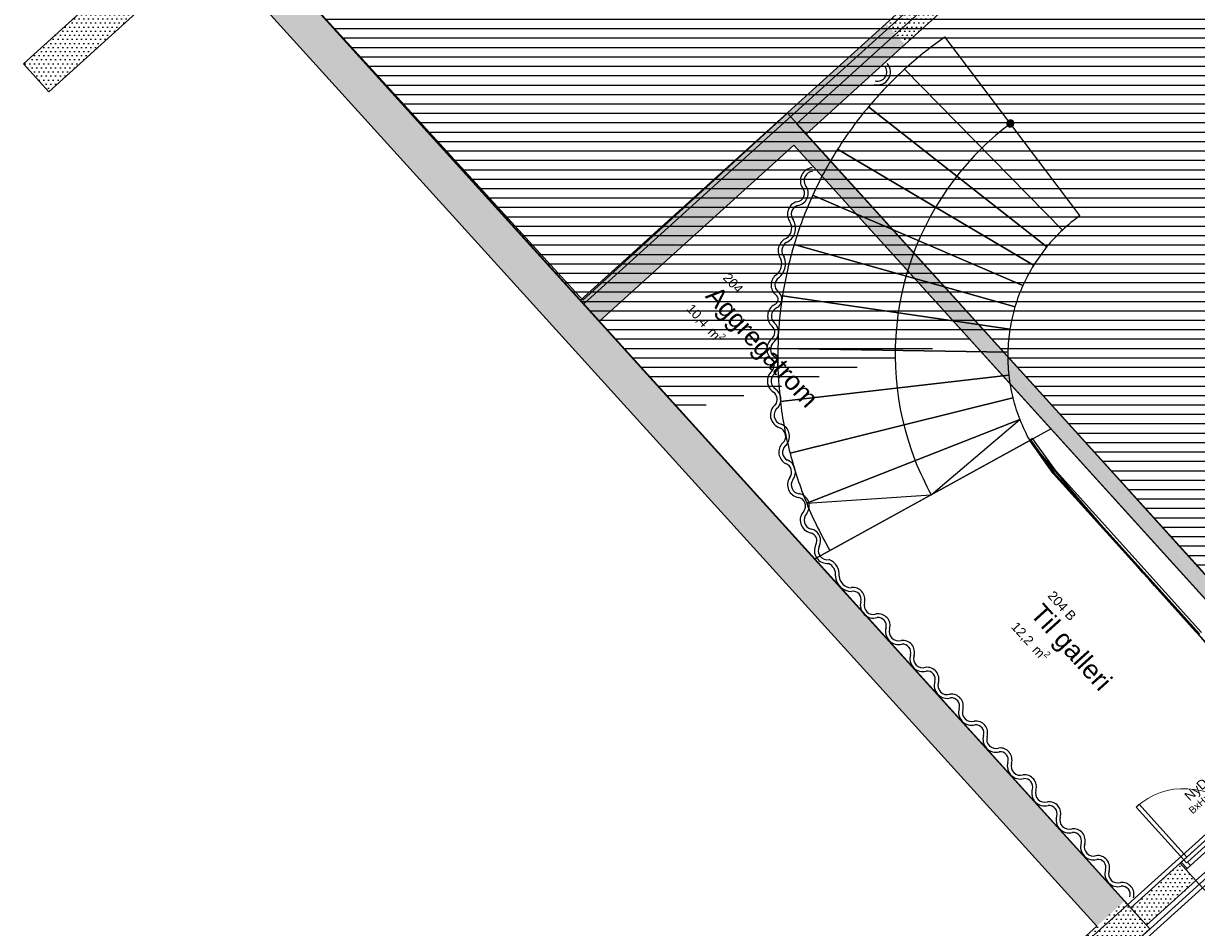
# Model space of a CAD drawing. Header units: millimetres. Extents: x 53483 to 104083, y 64087 to 106750.
# Tile 3 of 14: x 61258 to 73726, y 81966 to 91577. Entities that reach past the tile are written whole.
import ezdxf
from ezdxf.enums import TextEntityAlignment as Align

# ---------------------------------------------------------------- set-up
doc = ezdxf.new("R2010")
doc.units = ezdxf.units.MM
doc.header["$LTSCALE"] = 0.5
doc.header["$MEASUREMENT"] = 0
doc.linetypes.add('PLINE', pattern=[0])
for name, color, linetype in [('23-- Yttervegger', 7, 'Continuous'), ('23-- Yttervegger (Skravur)', 7, 'Continuous'), ('231- Bærende yttervegger', 7, 'Continuous'), ('231- Bærende yttervegger (Skravur)', 7, 'Continuous'), ('24-- Innervegger', 7, 'Continuous'), ('241- Bærende innervegger', 7, 'Continuous'), ('241- Bærende innervegger (Skravur)', 7, 'Continuous'), ('242- Ikke-bærende innervegger IARK', 7, 'Continuous'), ('242- Ikke-bærende innervegger IARK (Skravur)', 7, 'Continuous'), ('25-- Dekker', 7, 'Continuous'), ('251- Frittbærende dekker', 7, 'Continuous'), ('253- Oppforet gulv_ påstøp(Nye konstruksjoner)', 7, 'Continuous'), ('279- Annet fast inventar', 7, 'Continuous'), ('279- Annet fast inventar(Nye konstruksjoner)', 7, 'Continuous'), ('281- Innvendige trapper', 7, 'Continuous'), ('287- Andre rekkverk_ håndlister og fendere', 7, 'Continuous'), ('852- Teknisk_symbolsk informasjon_ bygning(Nye konstruksjoner)', 7, 'Continuous'), ('862- M___Nettoareal', 7, 'Continuous'), ('862- M___Nettoareal(Nye konstruksjoner)', 7, 'Continuous'), ('862- M___Nettoareal(Polylinje)', 7, 'Continuous'), ('862- M___Nettoareal(Polylinje)(Nye konstruksjoner)', 7, 'Continuous'), ('862- M___Nettoareal(Tekst)', 7, 'Continuous'), ('862- M___Nettoareal(Tekst)(Nye konstruksjoner)', 7, 'Continuous')]:
    doc.layers.add(name, color=color, linetype=linetype)
doc.layers.add('234- Vinduer_ dører_ porter(Nye konstruksjoner)', color=7, linetype='Continuous', lineweight=0)
doc.layers.add('244- Vinduer_ dører_ foldevegger(Nye konstruksjoner)', color=7, linetype='Continuous', lineweight=0)
doc.styles.add('GENERATED_STYLE_1', font='arial.ttf')
pattern_1 = [(0, (0, 0), (0, 86.60254), [0, -50]), (0, (25, 43.3), (0, 86.60254), [0, -50])]

# ---------------------------------------------------------------- blocks, each defined once
blk = doc.blocks.new('Galleri_204 A_1', base_point=(79390, 74565))
at = {"layer": '862- M___Nettoareal(Polylinje)(Nye konstruksjoner)', "flags": 128}
blk.add_lwpolyline([(85405, 67992), (87309, 66789), (93000, 74307, 0.161613), (89135, 75947, -0.072333), (80702, 83513, 0.195187), (78883, 87077), (71981, 80819, 0.088946)], format="xyb", close=True, dxfattribs=at)
at = {"layer": '862- M___Nettoareal(Tekst)(Nye konstruksjoner)', "style": 'GENERATED_STYLE_1'}
for tag, height, p in [('ROOM_NUMBER', 100, (79357, 75047)), ('ROOM_NAME', 200, (79240, 74918)), ('DUMMY_863', 100, (79007, 74753)), ('DUMMY_861', 100, (79592, 74810)), ('DUMMY_862', 200, (79772, 74377))]:
    blk.add_attdef(tag, text='', height=height, rotation=312.1619, dxfattribs=at).set_placement(p, align=Align.TOP_LEFT)
blk = doc.blocks.new('Til galleri_204 B_2', base_point=(72343, 84965))
at = {"layer": '862- M___Nettoareal(Polylinje)(Nye konstruksjoner)', "linetype": 'PLINE', "flags": 128}
blk.add_lwpolyline([(69668, 85884), (73028, 82176), (75078, 84032), (74108, 85100), (73900, 84912, -0.01307), (71953, 87145)], format="xyb", close=True, dxfattribs=at)
at = {"layer": '862- M___Nettoareal(Tekst)(Nye konstruksjoner)', "insert": (71844, 85246), "char_height": 100, "attachment_point": 1, "rotation": 312.1619, "style": 'GENERATED_STYLE_1'}
blk.add_mtext('\\A1;{\\pql;\\pt0,12050;\\fArial|b0|i0|c0|p0;\\W1.000000;12,2\\fArial|b0|i0|c0|p0;\\W1.000000;\\A1{\\H.66x;\\S^  ;}\\fArial|b0|i0|c0|p0;\\W1.000000; m\\fArial|b0|i0|c0|p0;\\W1.000000;\\A1{\\H.66x;\\S2^  ;}}', dxfattribs=at)
at = {"layer": '862- M___Nettoareal(Tekst)(Nye konstruksjoner)', "style": 'GENERATED_STYLE_1'}
for tag, height, p in [('ROOM_NUMBER', 100, (72211, 85556)), ('ROOM_NAME', 200, (72095, 85428)), ('DUMMY_861', 100, (72452, 85314)), ('DUMMY_863', 100, (71862, 85263)), ('DUMMY_862', 200, (72825, 84668))]:
    blk.add_attdef(tag, text='', height=height, rotation=312.1619, dxfattribs=at).set_placement(p, align=Align.TOP_LEFT)
blk = doc.blocks.new('Aggregatrom_204_3', base_point=(69060, 88160))
at = {"layer": '862- M___Nettoareal(Polylinje)', "linetype": 'PLINE', "flags": 128}
blk.add_lwpolyline([(67380, 88413), (69668, 85884), (72179, 87269), (69446, 90285)], close=True, dxfattribs=at)
at = {"layer": '862- M___Nettoareal(Tekst)', "insert": (68393, 88626), "char_height": 100, "attachment_point": 1, "rotation": 312.1619, "style": 'GENERATED_STYLE_1'}
blk.add_mtext('\\A1;{\\pql;\\pt0,12050;\\fArial|b0|i0|c0|p0;\\W1.000000;10,4\\fArial|b0|i0|c0|p0;\\W1.000000;\\A1{\\H.66x;\\S^  ;}\\fArial|b0|i0|c0|p0;\\W1.000000; m\\fArial|b0|i0|c0|p0;\\W1.000000;\\A1{\\H.66x;\\S2^  ;}}', dxfattribs=at)
at = {"layer": '862- M___Nettoareal(Tekst)', "style": 'GENERATED_STYLE_1'}
for tag, height, p in [('ROOM_NUMBER', 100, (68760, 88936)), ('ROOM_NAME', 200, (68644, 88807)), ('DUMMY_861', 100, (68914, 88789)), ('DUMMY_863', 100, (68411, 88642)), ('DUMMY_862', 200, (69708, 87678))]:
    blk.add_attdef(tag, text='', height=height, rotation=312.1619, dxfattribs=at).set_placement(p, align=Align.TOP_LEFT)
blk = doc.blocks.new('Øvesal_206_4', base_point=(78363, 94993))
at = {"layer": '862- M___Nettoareal(Polylinje)', "linetype": 'PLINE', "flags": 128}
blk.add_lwpolyline([(74047, 94653), (69475, 90510), (74090, 85418), (83620, 94054), (81253, 96666), (78590, 97352), (74751, 93876)], close=True, dxfattribs=at)
at = {"layer": '862- M___Nettoareal(Tekst)', "style": 'GENERATED_STYLE_1'}
for tag, height, p in [('ROOM_NUMBER', 100, (78309, 95497)), ('ROOM_NAME', 200, (78193, 95372)), ('DUMMY_861', 100, (78463, 95350)), ('DUMMY_863', 100, (77960, 95203)), ('DUMMY_862', 200, (78766, 94782))]:
    blk.add_attdef(tag, text='', height=height, rotation=312.1619, dxfattribs=at).set_placement(p, align=Align.TOP_LEFT)
blk = doc.blocks.new('Øvesal_203_5', base_point=(69637, 95110))
at = {"layer": '862- M___Nettoareal(Polylinje)', "linetype": 'PLINE', "flags": 128}
blk.add_lwpolyline([(63528, 92664), (67213, 88597), (74091, 94828), (74761, 94088), (78415, 97396), (74047, 102219), (68100, 96806)], close=True, dxfattribs=at)
at = {"layer": '862- M___Nettoareal(Tekst)', "style": 'GENERATED_STYLE_1'}
for tag, height, p in [('ROOM_NUMBER', 100, (69583, 95614)), ('ROOM_NAME', 200, (69467, 95489)), ('DUMMY_861', 100, (69737, 95468)), ('DUMMY_863', 100, (69234, 95321)), ('DUMMY_862', 200, (70040, 94899))]:
    blk.add_attdef(tag, text='', height=height, rotation=312.1619, dxfattribs=at).set_placement(p, align=Align.TOP_LEFT)
blk = doc.blocks.new('Dørstempel[1]', base_point=(74320, 83009))
at = {"layer": '852- Teknisk_symbolsk informasjon_ bygning(Nye konstruksjoner)', "char_height": 75, "attachment_point": 1, "rotation": 42.1576, "style": 'GENERATED_STYLE_1'}
for s, insert in [('\\A1;{\\pql;\\pt0,50;\\fArial|b0|i0|c0|p0;\\W1.000000;x21\\fArial|b0|i0|c0|p0;\\W1.000000;\\A1{\\H.66x;\\S^  ;}\\fArial|b0|i0|c0|p0;\\W1.000000;\\fArial|b0|i0|c0|p0;\\W1.000000;\\A1{\\H.66x;\\S^  ;}}', (73942, 83495)), ('\\A1;{\\pql;\\pt0,50;\\fArial|b0|i0|c0|p0;\\W1.000000;16\\fArial|b0|i0|c0|p0;\\W1.000000;\\A1{\\H.66x;\\S^  ;}\\fArial|b0|i0|c0|p0;\\W1.000000;\\fArial|b0|i0|c0|p0;\\W1.000000;\\A1{\\H.66x;\\S^  ;}}', (73857, 83418))]:
    blk.add_mtext(s, dxfattribs=dict(at, insert=insert))
at = {"layer": '852- Teknisk_symbolsk informasjon_ bygning(Nye konstruksjoner)', "style": 'GENERATED_STYLE_1'}
for tag, p in [('DUMMY_228', (74053, 83602)), ('DUMMY_230', (73924, 83344)), ('AC_TextStyle_4', (74004, 83239)), ('DUMMY_233', (74083, 83152))]:
    blk.add_attdef(tag, text='', height=75, rotation=42.1576, dxfattribs=at).set_placement(p, align=Align.TOP_LEFT)
blk.add_attdef('AC_WIDO_ID', text='', height=100, rotation=42.1576, dxfattribs=at).set_placement((73896, 83483), align=Align.BOTTOM_CENTER)
for tag, p in [('strUnitPrefix', (73803, 83376)), ('DUMMY_229', (73882, 83305)), ('DUMMY_231', (73961, 83218)), ('DUMMY_232', (74040, 83131))]:
    blk.add_attdef(tag, text='', height=75, rotation=42.1576, dxfattribs=at).set_placement(p, align=Align.TOP_RIGHT)
blk = doc.blocks.new('Dør tofløyet[1]')
at = {"layer": '234- Vinduer_ dører_ porter(Nye konstruksjoner)', "linetype": 'PLINE'}
for centre, start, end in [((74714, 83702), 132.1576, 222.1576), ((73592, 82686), 42.1576, 132.1576)]:
    blk.add_arc(centre, 757, start, end, dxfattribs=at)
at = {"layer": '244- Vinduer_ dører_ foldevegger(Nye konstruksjoner)', "linetype": 'PLINE'}
for p, q in [((74173, 84234), (74206, 84263)), ((74681, 83672), (74173, 84234)), ((74206, 84263), (74714, 83702)), ((73552, 82650), (74753, 83738)), ((74714, 83702), (74681, 83672)), ((74742, 83728), (74714, 83702)), ((74714, 83702), (74743, 83669)), ((74743, 83669), (74734, 83661)), ((74742, 83728), (74753, 83738)), ((74804, 83659), (74742, 83728)), ((74753, 83738), (74815, 83669)), ((74753, 83738), (74815, 83669)), ((74753, 83738), (74815, 83669)), ((74804, 83659), (74815, 83669)), ((74815, 83669), (74921, 83552)), ((73630, 82661), (74734, 83661)), ((74767, 83626), (73662, 82626)), ((73720, 82465), (74921, 83552)), ((74734, 83661), (74767, 83626)), ((74767, 83626), (74804, 83659)), ((73116, 83277), (73083, 83247)), ((73083, 83247), (73592, 82686)), ((73624, 82715), (73116, 83277)), ((73592, 82686), (73563, 82660)), ((73592, 82686), (73624, 82715)), ((73621, 82653), (73592, 82686)), ((73563, 82660), (73552, 82650)), ((73552, 82650), (73614, 82582)), ((73552, 82650), (73614, 82582)), ((73552, 82650), (73614, 82582)), ((73563, 82660), (73625, 82592)), ((73625, 82592), (73614, 82582)), ((73614, 82582), (73720, 82465)), ((73630, 82661), (73621, 82653)), ((73625, 82592), (73662, 82626)), ((73662, 82626), (73630, 82661))]:
    blk.add_line(p, q, dxfattribs=at)
at = {"layer": '852- Teknisk_symbolsk informasjon_ bygning(Nye konstruksjoner)'}
ref = blk.add_blockref('Dørstempel[1]', (74320, 83009), dxfattribs=at)
ref.add_attrib('AC_TextStyle_4', 'EI30-CS', dxfattribs={"color": 7, "height": 75, "rotation": 42.1576, "style": 'GENERATED_STYLE_1'}).set_placement((74004, 83239), align=Align.TOP_LEFT)
ref.add_attrib('AC_WIDO_ID', 'NyD_16B', dxfattribs={"color": 7, "height": 100, "rotation": 42.1576, "style": 'GENERATED_STYLE_1'}).set_placement((73896, 83483), align=Align.BOTTOM_CENTER)
ref.add_attrib('strUnitPrefix', 'BxH:', dxfattribs={"color": 7, "height": 75, "rotation": 42.1576, "style": 'GENERATED_STYLE_1'}).set_placement((73803, 83376), align=Align.TOP_RIGHT)
ref.add_attrib('DUMMY_228', 'M', dxfattribs={"color": 7, "height": 75, "rotation": 42.1576, "style": 'GENERATED_STYLE_1'}).set_placement((74053, 83602), align=Align.TOP_LEFT)
ref.add_attrib('DUMMY_233', 'Rw 43dB', dxfattribs={"color": 7, "height": 75, "rotation": 42.1576, "style": 'GENERATED_STYLE_1'}).set_placement((74083, 83152), align=Align.TOP_LEFT)
blk = doc.blocks.new('Wall 28[6]', base_point=(71831, 80889))
at = {"layer": '24-- Innervegger', "linetype": 'PLINE'}
for p, q in [((71733, 81071), (87656, 95459)), ((87707, 94966), (71965, 80741))]:
    blk.add_line(p, q, dxfattribs=at)

msp = doc.modelspace()

# ---------------------------------------------------------------- hatches: boundary and pattern name
at = {"linetype": 'Continuous'}
h = msp.add_hatch(dxfattribs=at)
h.set_pattern_fill('Linjer_100_mm', color=256, style=0, pattern_type=2)
h.set_pattern_definition([(0, (76183.27, 95822.72), (0, 100), [])])
h.paths.add_polyline_path([(78509, 106227), (63526, 92662), (68244, 87455), (71508, 88270), (74090, 85418), (77515, 88523), (69240, 97651), (72082, 100225), (80353, 91095), (88840, 98784)])
at = {"layer": '23-- Yttervegger (Skravur)', "linetype": 'Continuous'}
h = msp.add_hatch(dxfattribs=at)
h.set_pattern_fill('Eksisterende_konstruksjon', color=256, style=0, pattern_type=2)
h.set_pattern_definition(pattern_1)
h.paths.add_polyline_path([(71521, 80402), (73231, 81952), (72962, 82248), (71252, 80699)])
at = {"layer": '231- Bærende yttervegger (Skravur)', "linetype": 'Continuous'}
h = msp.add_hatch(dxfattribs=at)
h.set_pattern_fill('Eksisterende_konstruksjon', color=256, style=0, pattern_type=2)
h.set_pattern_definition(pattern_1)
h.paths.add_polyline_path([(62964, 92694), (61258, 91147), (61526, 90851), (63233, 92397)])
h = msp.add_hatch(dxfattribs=at)
h.set_pattern_fill('Eksisterende_konstruksjon', color=256, style=0, pattern_type=2)
h.set_pattern_definition(pattern_1)
h.paths.add_polyline_path([(63230, 92393), (72666, 81980), (72962, 82248), (63526, 92662)])
at = {"layer": '241- Bærende innervegger (Skravur)', "linetype": 'Continuous'}
h = msp.add_hatch(dxfattribs=at)
h.set_pattern_fill('Eksisterende_konstruksjon', color=256, style=0, pattern_type=2)
h.set_pattern_definition(pattern_1)
h.paths.add_polyline_path([(70627, 91355), (71023, 91713), (70821, 91936), (70426, 91577)])
h = msp.add_hatch(dxfattribs=at)
h.set_pattern_fill('Eksisterende_konstruksjon', color=256, style=0, pattern_type=2)
h.set_pattern_definition(pattern_1)
h.paths.add_polyline_path([(67380, 88413), (70627, 91355), (70426, 91577), (67179, 88635)])
h = msp.add_hatch(dxfattribs=at)
h.set_pattern_fill('Eksisterende_konstruksjon', color=256, style=0, pattern_type=2)
h.set_pattern_definition(pattern_1)
h.paths.add_polyline_path([(73028, 82176), (73196, 81991), (73720, 82465), (73552, 82650)])
at = {"layer": '242- Ikke-bærende innervegger IARK (Skravur)', "linetype": 'Continuous'}
h = msp.add_hatch(dxfattribs=at)
h.set_pattern_fill('Eksisterende_konstruksjon', color=256, style=0, pattern_type=2)
h.set_pattern_definition(pattern_1)
h.paths.add_polyline_path([(69446, 90285), (74989, 84168), (75118, 84286), (69576, 90402)])
at = {"layer": '281- Innvendige trapper', "linetype": 'Continuous'}
msp.add_hatch(color=256, dxfattribs=at).paths.add_polyline_path([(71725, 90544, 1), (71771, 90484, 1)])

# ---------------------------------------------------------------- linework, layer by layer
at = {"linetype": 'PLINE', "flags": 128}
msp.add_lwpolyline([(63526, 92662), (78509, 106227), (88840, 98784), (80499, 91229), (77413, 88433), (74085, 85423), (69378, 90623), (67203, 88637)], close=True, dxfattribs=at)
at = {"layer": '23-- Yttervegger', "linetype": 'PLINE', "flags": 128}
for points in [[(73231, 81952), (72962, 82248)], [(72666, 81980), (71252, 80699)]]:
    msp.add_lwpolyline(points, dxfattribs=at)
at = {"layer": '231- Bærende yttervegger', "linetype": 'PLINE', "flags": 128}
for points in [[(62964, 92694), (61258, 91147)], [(72962, 82248), (63526, 92662)], [(61526, 90851), (63233, 92397)], [(63230, 92393), (72666, 81980)], [(61258, 91147), (61526, 90851)]]:
    msp.add_lwpolyline(points, dxfattribs=at)
at = {"layer": '241- Bærende innervegger', "linetype": 'PLINE'}
for p, q in [((73552, 82650), (73614, 82582)), ((73614, 82582), (73720, 82465))]:
    msp.add_line(p, q, dxfattribs=at)
at = {"layer": '241- Bærende innervegger', "linetype": 'PLINE', "flags": 128}
for points in [[(70821, 91936), (70426, 91577)], [(70627, 91355), (71023, 91713)], [(70426, 91577), (67179, 88635)], [(69576, 90402), (70627, 91355)], [(67380, 88413), (69446, 90285)], [(67179, 88635), (67380, 88413)], [(73552, 82650), (73028, 82176)], [(73196, 81991), (73720, 82465)], [(73028, 82176), (73196, 81991)]]:
    msp.add_lwpolyline(points, dxfattribs=at)
at = {"layer": '242- Ikke-bærende innervegger IARK', "linetype": 'PLINE', "flags": 128}
for points in [[(74090, 85421), (69576, 90402)], [(69446, 90285), (73960, 85304)]]:
    msp.add_lwpolyline(points, dxfattribs=at)
at = {"layer": '25-- Dekker', "linetype": 'PLINE', "flags": 128}
msp.add_lwpolyline([(69668, 85884), (73028, 82176), (75078, 84032), (74141, 85063), (73934, 84875), (72204, 86792), (71953, 87145)], close=True, dxfattribs=at)
at = {"layer": '251- Frittbærende dekker', "linetype": 'PLINE', "flags": 128}
for points in [[(70322, 98823), (63526, 92662), (67177, 88634), (69377, 90625), (74088, 85420), (77374, 88394), (78413, 86993), (87595, 95496), (86599, 96416), (88745, 98855), (78509, 106227), (76337, 104277)], [(69447, 90284), (67380, 88413), (73028, 82176), (75078, 84032), (73938, 85284), (73958, 85302)]]:
    msp.add_lwpolyline(points, close=True, dxfattribs=at)
at = {"layer": '253- Oppforet gulv_ påstøp(Nye konstruksjoner)', "linetype": 'PLINE', "flags": 128}
msp.add_lwpolyline([(73373, 78995, 0.088676), (87309, 66789), (89081, 69129, -0.100842), (75294, 80883), (75251, 80843), (73748, 82435), (73720, 82465), (73196, 81991), (73231, 81952), (71981, 80819)], format="xyb", close=True, dxfattribs=at)
at = {"layer": '279- Annet fast inventar', "linetype": 'PLINE'}
for radius, start, end in [(137, 322.7786, 68.9653), (96.8, 322.088, 70.3668)]:
    msp.add_arc((69326, 86809), radius, start, end, dxfattribs=at)
at = {"layer": '279- Annet fast inventar(Nye konstruksjoner)', "linetype": 'PLINE'}
for centre, radius, start, end in [((70338, 91060), 136, 253.4441, 41.6392), ((70338, 91060), 95.6, 253.4441, 41.6392), ((69653, 89906), 138, 94.4096, 213.1408), ((69653, 89906), 98.4, 94.4096, 212.0415), ((69468, 89772), 91.1, 276.0298, 39.6839), ((69468, 89772), 131, 277.975, 38.5101), ((69517, 89549), 139, 106.8554, 218.3249), ((69517, 89549), 98.7, 108.6713, 220.0558), ((69295, 89402), 129, 292.7594, 28.2833), ((69295, 89402), 169, 294.2177, 29.6539), ((69426, 89160), 147, 123.491, 216.8653), ((69426, 89160), 107, 125.2124, 219.5884), ((69169, 89021), 148, 309.0036, 20.1109), ((69169, 89021), 188, 308.3841, 22.1565), ((69336, 88797), 132, 123.9427, 232.0552), ((69336, 88797), 91.7, 123.0034, 231.9364), ((69218, 88645), 61.2, 292.9264, 52.7474), ((69218, 88645), 101, 293.9736, 52.5815), ((69305, 88465), 138, 117.3112, 229.3533), ((69305, 88465), 98.2, 118.0188, 229.7484), ((69153, 88294), 90.8, 309.3405, 47.0028), ((69153, 88294), 131, 309.2015, 47.4252), ((69297, 88116), 138, 128.5669, 235.0965), ((69297, 88116), 98.4, 128.4371, 238.3259), ((69140, 87945), 137, 316.79, 39.399), ((69140, 87945), 96.9, 317.7097, 36.1285), ((69306, 87776), 141, 132.3237, 236.7711), ((69306, 87776), 101, 131.4358, 237.1163), ((69174, 87580), 95, 323.9942, 54.672), ((69174, 87580), 135, 321.2617, 55.0359), ((69338, 87414), 141, 128.3211, 253.1213), ((69338, 87414), 101, 125.7337, 253.7585), ((69263, 87188), 137, 311.5729, 69.9081), ((69263, 87188), 96.8, 310.9223, 69.246), ((69421, 87019), 135, 134.7156, 242.2065), ((69421, 87019), 94.7, 135.3782, 240.7792), ((69515, 86673), 136, 146.1174, 261.7846), ((69515, 86673), 96, 146.8127, 262.3366), ((69477, 86448), 92.8, 324.4703, 78.5739), ((69477, 86448), 133, 323.0349, 79.142), ((69653, 86298), 139, 136.3554, 256.6547), ((69653, 86298), 98.6, 134.9922, 256.3929), ((69603, 86077), 87.8, 332.391, 78.2233), ((69603, 86077), 128, 332.391, 77.9344), ((69801, 85972), 136, 151.9243, 275.9039), ((69801, 85972), 96.1, 151.9243, 281.8256), ((69755, 85716), 135, 354.593, 63.3397), ((69755, 85716), 175, 355.551, 67.7544), ((70058, 85709), 170, 181.9795, 270.7177), ((70058, 85709), 130, 182.9698, 269.5472), ((70075, 85455), 126, 344.045, 98.0861), ((70075, 85455), 86.1, 344.045, 99.7536), ((70290, 85393), 138, 164.7623, 287.1281), ((70290, 85393), 98, 164.7623, 288.6812), ((70343, 85175), 126, 343.9453, 99.6094), ((70343, 85175), 86.1, 344.1668, 97.8752), ((70558, 85112), 138, 162.9829, 285.2576), ((70558, 85112), 98, 162.7846, 286.8107), ((70603, 84893), 126, 342.2365, 97.7388), ((70603, 84893), 86.1, 342.0987, 96.0047), ((70817, 84826), 138, 162.8351, 285.2576), ((70817, 84826), 98, 162.9584, 286.8107), ((70862, 84607), 126, 342.2365, 97.7388), ((70862, 84607), 86.1, 342.0987, 96.0047), ((71076, 84540), 138, 162.8351, 285.2576), ((71076, 84540), 98, 162.9584, 286.8107), ((71121, 84321), 126, 342.2365, 97.7388), ((71121, 84321), 86.1, 342.0987, 96.0047), ((71335, 84254), 138, 162.8351, 285.2576), ((71335, 84254), 98, 162.9584, 286.8107), ((71380, 84035), 126, 342.2365, 97.7388), ((71380, 84035), 86.1, 342.0987, 96.0047), ((71594, 83968), 138, 162.8351, 285.2576), ((71594, 83968), 98, 162.9584, 286.8107), ((71639, 83749), 126, 342.2365, 97.7388), ((71639, 83749), 86.1, 342.0987, 96.0047), ((71853, 83682), 138, 162.8351, 285.2576), ((71853, 83682), 98, 162.9584, 286.8107), ((71899, 83463), 126, 342.2365, 97.7388), ((71899, 83463), 86.1, 342.0987, 96.0047), ((72112, 83396), 138, 162.8351, 285.2576), ((72112, 83396), 98, 162.9584, 286.8107), ((72158, 83177), 126, 342.2365, 97.7388), ((72158, 83177), 86.1, 342.0987, 96.0047), ((72371, 83110), 138, 162.8351, 285.2576), ((72371, 83110), 98, 162.9584, 286.8107), ((72417, 82891), 126, 342.2365, 97.7388), ((72417, 82891), 86.1, 342.0987, 96.0047), ((72631, 82824), 138, 162.8351, 285.2576), ((72631, 82824), 98, 162.9584, 286.8107), ((72676, 82605), 126, 342.2365, 97.7388), ((72676, 82605), 86.1, 342.0987, 96.0047), ((72890, 82538), 138, 162.8351, 285.2576), ((72890, 82538), 98, 162.9584, 286.8107), ((72935, 82319), 126, 342.1745, 97.7388), ((72935, 82319), 86.1, 342.1745, 96.0047)]:
    msp.add_arc(centre, radius, start, end, dxfattribs=at)
at = {"layer": '281- Innvendige trapper', "linetype": 'PLINE'}
for p, q in [((72487, 89534), (71052, 91436)), ((70623, 91091), (72301, 89381)), ((72301, 89381), (70623, 91091)), ((70239, 90691), (72136, 89204)), ((72136, 89204), (70239, 90691)), ((69911, 90242), (71995, 89007)), ((71995, 89007), (69911, 90242)), ((69646, 89751), (71881, 88793)), ((71881, 88793), (69646, 89751)), ((69449, 89227), (71797, 88565)), ((71797, 88565), (69449, 89227)), ((69325, 88681), (71743, 88327)), ((71743, 88327), (69325, 88681)), ((69276, 88121), (71721, 88084)), ((71721, 88084), (69276, 88121)), ((69303, 87560), (71731, 87840)), ((71731, 87840), (69303, 87560)), ((69406, 87008), (71774, 87599)), ((71774, 87599), (69406, 87008)), ((69583, 86476), (71848, 87366)), ((71848, 87366), (69583, 86476)), ((70906, 86567), (71848, 87366)), ((69830, 85973), (71953, 87145)), ((69583, 86476), (70906, 86567))]:
    msp.add_line(p, q, dxfattribs=at)
at = {"layer": '281- Innvendige trapper', "linetype": 'PLINE', "flags": 128}
msp.add_lwpolyline([(71725, 90544, 1), (71771, 90484, 1)], format="xyb", close=True, dxfattribs=at)
at = {"layer": '281- Innvendige trapper', "linetype": 'PLINE'}
for centre, radius, start, end in [((73401, 88040), 4126, 125.081, 132.3302), ((73849, 88242), 4246, 131.2068, 131.6055), ((73401, 88040), 4126, 132.3302, 140.0249), ((73401, 88040), 4126, 140.0249, 147.7515), ((73603, 88055), 3080, 127.0324, 134.474), ((73401, 88040), 4126, 147.7515, 155.505), ((73603, 88055), 3080, 134.474, 201.4479), ((73401, 88040), 4126, 155.505, 163.2803), ((73558, 88040), 1838, 125.6261, 133.1408), ((73558, 88040), 1838, 133.1408, 140.678), ((73401, 88040), 4126, 163.2803, 171.0718), ((73558, 88040), 1838, 140.678, 148.236), ((73558, 88040), 1838, 148.236, 155.8129), ((73558, 88040), 1838, 155.8129, 163.4064), ((73401, 88040), 4126, 171.0718, 178.8735), ((73558, 88040), 1838, 163.4064, 171.0139), ((73558, 88040), 1838, 171.0139, 178.6327), ((73401, 88040), 4126, 178.8735, 186.6794), ((73558, 88040), 1838, 178.6327, 186.2598), ((73558, 88040), 1838, 186.2598, 193.8919), ((73401, 88040), 4126, 186.6794, 194.4833), ((73558, 88040), 1838, 193.8919, 201.526), ((73558, 88040), 1838, 201.526, 209.1588), ((73401, 88040), 4126, 194.4833, 202.2793), ((73603, 88055), 3080, 201.4479, 208.8895), ((73401, 88040), 4126, 202.2793, 210.0613)]:
    msp.add_arc(centre, radius, start, end, dxfattribs=at)
at = {"layer": '287- Andre rekkverk_ håndlister og fendere', "linetype": 'PLINE'}
for p, q in [((71984, 87166), (71963, 87152)), ((72234, 86816), (71984, 87166)), ((71963, 87152), (72214, 86800)), ((72214, 86800), (73761, 85084)), ((73780, 85101), (72234, 86816))]:
    msp.add_line(p, q, dxfattribs=at)

# ---------------------------------------------------------------- block references
at = {"layer": '24-- Innervegger', "linetype": 'PLINE'}
msp.add_blockref('Wall 28[6]', (71831, 80889), dxfattribs=at)
at = {"layer": '244- Vinduer_ dører_ foldevegger(Nye konstruksjoner)', "linetype": 'PLINE'}
msp.add_blockref('Dør tofløyet[1]', (0, 0), dxfattribs=at)
at = {"layer": '862- M___Nettoareal', "linetype": 'Continuous'}
for name, p in [('Øvesal_203_5', (69637, 95110)), ('Øvesal_206_4', (78363, 94993))]:
    msp.add_blockref(name, p, dxfattribs=at)
ref = msp.add_blockref('Aggregatrom_204_3', (69060, 88160), dxfattribs=at)
ref.add_attrib('ROOM_NAME', 'Aggregatrom', dxfattribs={"layer": '862- M___Nettoareal(Tekst)', "color": 7, "height": 200, "rotation": 312.1619, "style": 'GENERATED_STYLE_1'}).set_placement((68644, 88807), align=Align.TOP_LEFT)
ref.add_attrib('ROOM_NUMBER', '204', dxfattribs={"layer": '862- M___Nettoareal(Tekst)', "color": 7, "height": 100, "rotation": 312.1619, "style": 'GENERATED_STYLE_1'}).set_placement((68760, 88936), align=Align.TOP_LEFT)
at = {"layer": '862- M___Nettoareal(Nye konstruksjoner)', "linetype": 'Continuous'}
ref = msp.add_blockref('Til galleri_204 B_2', (72343, 84965), dxfattribs=at)
ref.add_attrib('ROOM_NAME', 'Til galleri', dxfattribs={"layer": '862- M___Nettoareal(Tekst)(Nye konstruksjoner)', "color": 7, "height": 200, "rotation": 312.1619, "style": 'GENERATED_STYLE_1'}).set_placement((72095, 85428), align=Align.TOP_LEFT)
ref.add_attrib('ROOM_NUMBER', '204 B', dxfattribs={"layer": '862- M___Nettoareal(Tekst)(Nye konstruksjoner)', "color": 7, "height": 100, "rotation": 312.1619, "style": 'GENERATED_STYLE_1'}).set_placement((72211, 85556), align=Align.TOP_LEFT)
msp.add_blockref('Galleri_204 A_1', (79390, 74565), dxfattribs=at)

doc.saveas('drawing.dxf')
